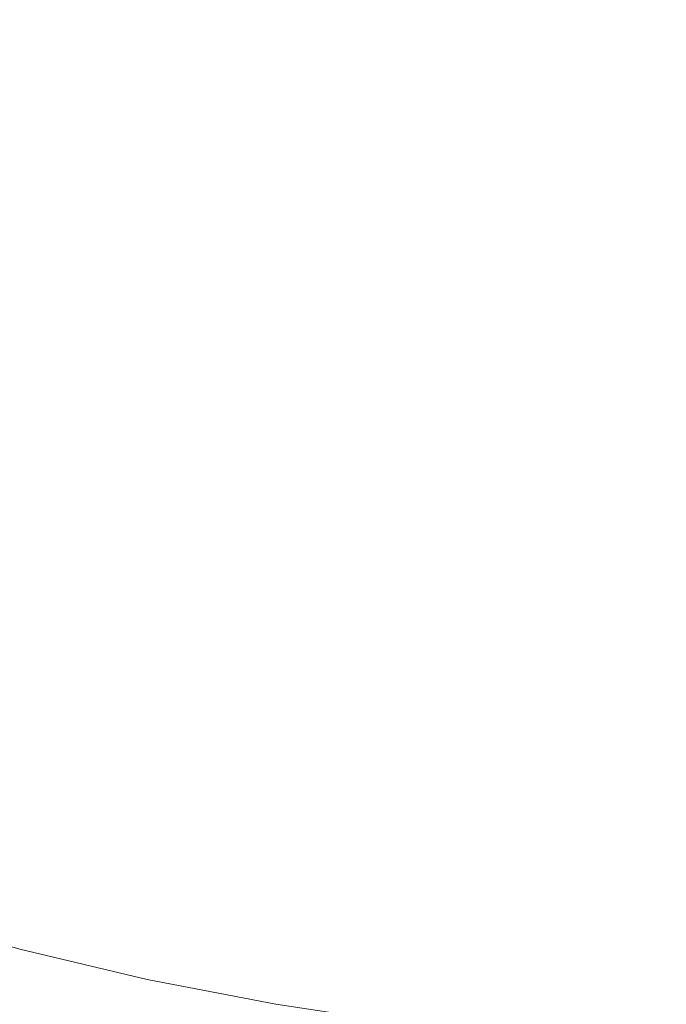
# Model space of a CAD drawing. Header units: centimetres. Extents: x -25.9 to 27.4, y -25.9 to -24.1.
# Tile 61 of 200: x -7.9042 to -7.8413, y -25.6557 to -25.56. Entities that reach past the tile are written whole.
import ezdxf

# ---------------------------------------------------------------- set-up
doc = ezdxf.new("R2010")
doc.units = ezdxf.units.CM
doc.header["$LTSCALE"] = 2.54
doc.layers.add('Lucido design-1', color=7, linetype='Continuous')

# ---------------------------------------------------------------- blocks, each defined once
blk = doc.blocks.new('Gruppo-4-1')
at = {"color": 7, "linetype": 'Continuous', "lineweight": 9}
blk.add_3dface([(-25.828561, -24.16, 708.420708), (-25.828561, -25.76, 708.420708), (27.271439, -25.76, 708.420708), (27.271439, -24.16, 708.420708)], dxfattribs=at)
for points, invisible_edges in [([(-7.899303, -25.560217, 707.672574), (-7.907736, -25.557034, 707.672574), (-7.907037, -25.555294, 707.67616), (-7.898678, -25.558448, 707.67616)], 15), ([(-7.899976, -25.562123, 707.669064), (-7.90849, -25.55891, 707.669064), (-7.907736, -25.557034, 707.672574), (-7.899303, -25.560217, 707.672574)], 15), ([(-7.890192, -25.561245, 707.67616), (-7.898678, -25.558448, 707.67616), (-7.898102, -25.55682, 707.679815), (-7.889686, -25.559594, 707.679815)], 15), ([(-7.880763, -25.560483, 707.683532), (-7.889225, -25.558087, 707.683532), (-7.888808, -25.556725, 707.687305), (-7.880404, -25.559105, 707.687305)], 15), ([(-7.88116, -25.562008, 707.679815), (-7.889686, -25.559594, 707.679815), (-7.889225, -25.558087, 707.683532), (-7.880763, -25.560483, 707.683532)], 15), ([(-7.871907, -25.561126, 707.687305), (-7.880404, -25.559105, 707.687305), (-7.880085, -25.557877, 707.691128), (-7.87164, -25.559886, 707.691128)], 15), ([(-7.86293, -25.560437, 707.694995), (-7.871406, -25.558798, 707.694995), (-7.871204, -25.557864, 707.698898), (-7.862768, -25.559496, 707.698898)], 15), ([(-7.900697, -25.564163, 707.665635), (-7.909297, -25.560918, 707.665635), (-7.90849, -25.55891, 707.669064), (-7.899976, -25.562123, 707.669064)], 15), ([(-7.890741, -25.563039, 707.672574), (-7.899303, -25.560217, 707.672574), (-7.898678, -25.558448, 707.67616), (-7.890192, -25.561245, 707.67616)], 15), ([(-7.872207, -25.562518, 707.683532), (-7.880763, -25.560483, 707.683532), (-7.880404, -25.559105, 707.687305), (-7.871907, -25.561126, 707.687305)], 15), ([(-7.863118, -25.561534, 707.691128), (-7.87164, -25.559886, 707.691128), (-7.871406, -25.558798, 707.694995), (-7.86293, -25.560437, 707.694995)], 15), ([(-7.854271, -25.560768, 707.698898), (-7.862768, -25.559496, 707.698898), (-7.862634, -25.558711, 707.702832), (-7.85417, -25.559978, 707.702832)], 15), ([(-7.845605, -25.560249, 707.706789), (-7.854089, -25.559346, 707.706789), (-7.854028, -25.558872, 707.710763), (-7.845565, -25.559773, 707.710763)], 15), ([(-7.891333, -25.564972, 707.669064), (-7.899976, -25.562123, 707.669064), (-7.899303, -25.560217, 707.672574), (-7.890741, -25.563039, 707.672574)], 15), ([(-7.881595, -25.56368, 707.67616), (-7.890192, -25.561245, 707.67616), (-7.889686, -25.559594, 707.679815), (-7.88116, -25.562008, 707.679815)], 15), ([(-7.863332, -25.562784, 707.687305), (-7.871907, -25.561126, 707.687305), (-7.87164, -25.559886, 707.691128), (-7.863118, -25.561534, 707.691128)], 15), ([(-7.854392, -25.561715, 707.694995), (-7.86293, -25.560437, 707.694995), (-7.862768, -25.559496, 707.698898), (-7.854271, -25.560768, 707.698898)], 15), ([(-7.845727, -25.561678, 707.698898), (-7.854271, -25.560768, 707.698898), (-7.85417, -25.559978, 707.702832), (-7.845659, -25.560885, 707.702832)], 15), ([(-7.845659, -25.560885, 707.702832), (-7.85417, -25.559978, 707.702832), (-7.854089, -25.559346, 707.706789), (-7.845605, -25.560249, 707.706789)], 15), ([(-7.837118, -25.561429, 707.702832), (-7.845659, -25.560885, 707.702832), (-7.845605, -25.560249, 707.706789), (-7.837091, -25.560792, 707.706789)], 15), ([(-7.837091, -25.560792, 707.706789), (-7.845605, -25.560249, 707.706789), (-7.845565, -25.559773, 707.710763), (-7.837071, -25.560315, 707.710763)], 15), ([(-7.837071, -25.560315, 707.710763), (-7.845565, -25.559773, 707.710763), (-7.845538, -25.559457, 707.714748), (-7.837057, -25.559997, 707.714748)], 15), ([(-7.901464, -25.566335, 707.662293), (-7.910156, -25.563055, 707.662293), (-7.909297, -25.560918, 707.665635), (-7.900697, -25.564163, 707.665635)], 15), ([(-7.872539, -25.564059, 707.679815), (-7.88116, -25.562008, 707.679815), (-7.880763, -25.560483, 707.683532), (-7.872207, -25.562518, 707.683532)], 15), ([(-7.863573, -25.564187, 707.683532), (-7.872207, -25.562518, 707.683532), (-7.871907, -25.561126, 707.687305), (-7.863332, -25.562784, 707.687305)], 15), ([(-7.854533, -25.562819, 707.691128), (-7.863118, -25.561534, 707.691128), (-7.86293, -25.560437, 707.694995), (-7.854392, -25.561715, 707.694995)], 15), ([(-7.845808, -25.56263, 707.694995), (-7.854392, -25.561715, 707.694995), (-7.854271, -25.560768, 707.698898), (-7.845727, -25.561678, 707.698898)], 15), ([(-7.837152, -25.562225, 707.698898), (-7.845727, -25.561678, 707.698898), (-7.845659, -25.560885, 707.702832), (-7.837118, -25.561429, 707.702832)], 15), ([(-7.891967, -25.567041, 707.665635), (-7.900697, -25.564163, 707.665635), (-7.899976, -25.562123, 707.669064), (-7.891333, -25.564972, 707.669064)], 15), ([(-7.882068, -25.565495, 707.672574), (-7.890741, -25.563039, 707.672574), (-7.890192, -25.561245, 707.67616), (-7.881595, -25.56368, 707.67616)], 15), ([(-7.872903, -25.565747, 707.67616), (-7.881595, -25.56368, 707.67616), (-7.88116, -25.562008, 707.679815), (-7.872539, -25.564059, 707.679815)], 15), ([(-7.854695, -25.564077, 707.687305), (-7.863332, -25.562784, 707.687305), (-7.863118, -25.561534, 707.691128), (-7.854533, -25.562819, 707.691128)], 15), ([(-7.845902, -25.563738, 707.691128), (-7.854533, -25.562819, 707.691128), (-7.854392, -25.561715, 707.694995), (-7.845808, -25.56263, 707.694995)], 15), ([(-7.837192, -25.563179, 707.694995), (-7.845808, -25.56263, 707.694995), (-7.845727, -25.561678, 707.698898), (-7.837152, -25.562225, 707.698898)], 15), ([(-7.90229, -25.568671, 707.658996), (-7.911079, -25.565354, 707.658996), (-7.910156, -25.563055, 707.662293), (-7.901464, -25.566335, 707.662293)], 15), ([(-7.882577, -25.567451, 707.669064), (-7.891333, -25.564972, 707.669064), (-7.890741, -25.563039, 707.672574), (-7.882068, -25.565495, 707.672574)], 15), ([(-7.863839, -25.565741, 707.679815), (-7.872539, -25.564059, 707.679815), (-7.872207, -25.562518, 707.683532), (-7.863573, -25.564187, 707.683532)], 15), ([(-7.854875, -25.565489, 707.683532), (-7.863573, -25.564187, 707.683532), (-7.863332, -25.562784, 707.687305), (-7.854695, -25.564077, 707.687305)], 15), ([(-7.84601, -25.565003, 707.687305), (-7.854695, -25.564077, 707.687305), (-7.854533, -25.562819, 707.691128), (-7.845902, -25.563738, 707.691128)], 15), ([(-7.83724, -25.564291, 707.691128), (-7.845902, -25.563738, 707.691128), (-7.845808, -25.56263, 707.694995), (-7.837192, -25.563179, 707.694995)], 15), ([(-7.873298, -25.567581, 707.672574), (-7.882068, -25.565495, 707.672574), (-7.881595, -25.56368, 707.67616), (-7.872903, -25.565747, 707.67616)], 15), ([(-7.864131, -25.567444, 707.67616), (-7.872903, -25.565747, 707.67616), (-7.872539, -25.564059, 707.679815), (-7.863839, -25.565741, 707.679815)], 15), ([(-7.84613, -25.566421, 707.683532), (-7.854875, -25.565489, 707.683532), (-7.854695, -25.564077, 707.687305), (-7.84601, -25.565003, 707.687305)], 15), ([(-7.837293, -25.565558, 707.687305), (-7.84601, -25.565003, 707.687305), (-7.845902, -25.563738, 707.691128), (-7.83724, -25.564291, 707.691128)], 15), ([(-7.892642, -25.569244, 707.662293), (-7.901464, -25.566335, 707.662293), (-7.900697, -25.564163, 707.665635), (-7.891967, -25.567041, 707.665635)], 15), ([(-7.883123, -25.569545, 707.665635), (-7.891967, -25.567041, 707.665635), (-7.891333, -25.564972, 707.669064), (-7.882577, -25.567451, 707.669064)], 15), ([(-7.855076, -25.567053, 707.679815), (-7.863839, -25.565741, 707.679815), (-7.863573, -25.564187, 707.683532), (-7.854875, -25.565489, 707.683532)], 15), ([(-7.837354, -25.566981, 707.683532), (-7.84613, -25.566421, 707.683532), (-7.84601, -25.565003, 707.687305), (-7.837293, -25.565558, 707.687305)], 15), ([(-7.903147, -25.571099, 707.655848), (-7.912039, -25.567743, 707.655848), (-7.911079, -25.565354, 707.658996), (-7.90229, -25.568671, 707.658996)], 15), ([(-7.873724, -25.569557, 707.669064), (-7.882577, -25.567451, 707.669064), (-7.882068, -25.565495, 707.672574), (-7.873298, -25.567581, 707.672574)], 15), ([(-7.864448, -25.569292, 707.672574), (-7.873298, -25.567581, 707.672574), (-7.872903, -25.565747, 707.67616), (-7.864131, -25.567444, 707.67616)], 15), ([(-7.855295, -25.568766, 707.67616), (-7.864131, -25.567444, 707.67616), (-7.863839, -25.565741, 707.679815), (-7.855076, -25.567053, 707.679815)], 15), ([(-7.846264, -25.567992, 707.679815), (-7.855076, -25.567053, 707.679815), (-7.854875, -25.565489, 707.683532), (-7.84613, -25.566421, 707.683532)], 15), ([(-7.893367, -25.571612, 707.658996), (-7.90229, -25.568671, 707.658996), (-7.901464, -25.566335, 707.662293), (-7.892642, -25.569244, 707.662293)], 15), ([(-7.837421, -25.568556, 707.679815), (-7.846264, -25.567992, 707.679815), (-7.84613, -25.566421, 707.683532), (-7.837354, -25.566981, 707.683532)], 15), ([(-7.904048, -25.573648, 707.652803), (-7.913047, -25.570251, 707.652803), (-7.912039, -25.567743, 707.655848), (-7.903147, -25.571099, 707.655848)], 15), ([(-7.883703, -25.571775, 707.662293), (-7.892642, -25.569244, 707.662293), (-7.891967, -25.567041, 707.665635), (-7.883123, -25.569545, 707.665635)], 15), ([(-7.87418, -25.571672, 707.665635), (-7.883123, -25.569545, 707.665635), (-7.882577, -25.567451, 707.669064), (-7.873724, -25.569557, 707.669064)], 15), ([(-7.86479, -25.571284, 707.669064), (-7.873724, -25.569557, 707.669064), (-7.873298, -25.567581, 707.672574), (-7.864448, -25.569292, 707.672574)], 15), ([(-7.855533, -25.570627, 707.672574), (-7.864448, -25.569292, 707.672574), (-7.864131, -25.567444, 707.67616), (-7.855295, -25.568766, 707.67616)], 15), ([(-7.846411, -25.569713, 707.67616), (-7.855295, -25.568766, 707.67616), (-7.855076, -25.567053, 707.679815), (-7.846264, -25.567992, 707.679815)], 15), ([(-7.894121, -25.574074, 707.655848), (-7.903147, -25.571099, 707.655848), (-7.90229, -25.568671, 707.658996), (-7.893367, -25.571612, 707.658996)], 15), ([(-7.84657, -25.571582, 707.672574), (-7.855533, -25.570627, 707.672574), (-7.855295, -25.568766, 707.67616), (-7.846411, -25.569713, 707.67616)], 15), ([(-7.837494, -25.570281, 707.67616), (-7.846411, -25.569713, 707.67616), (-7.846264, -25.567992, 707.679815), (-7.837421, -25.568556, 707.679815)], 15), ([(-7.884327, -25.574172, 707.658996), (-7.893367, -25.571612, 707.658996), (-7.892642, -25.569244, 707.662293), (-7.883703, -25.571775, 707.662293)], 15), ([(-7.874666, -25.573924, 707.662293), (-7.883703, -25.571775, 707.662293), (-7.883123, -25.569545, 707.665635), (-7.87418, -25.571672, 707.665635)], 15), ([(-7.865156, -25.573418, 707.665635), (-7.87418, -25.571672, 707.665635), (-7.873724, -25.569557, 707.669064), (-7.86479, -25.571284, 707.669064)], 15), ([(-7.85579, -25.572632, 707.669064), (-7.86479, -25.571284, 707.669064), (-7.864448, -25.569292, 707.672574), (-7.855533, -25.570627, 707.672574)], 15), ([(-7.837574, -25.572155, 707.672574), (-7.84657, -25.571582, 707.672574), (-7.846411, -25.569713, 707.67616), (-7.837494, -25.570281, 707.67616)], 15), ([(-7.90499, -25.576314, 707.649868), (-7.914102, -25.572875, 707.649868), (-7.913047, -25.570251, 707.652803), (-7.904048, -25.573648, 707.652803)], 15), ([(-7.846741, -25.573596, 707.669064), (-7.85579, -25.572632, 707.669064), (-7.855533, -25.570627, 707.672574), (-7.84657, -25.571582, 707.672574)], 15), ([(-7.894912, -25.576659, 707.652803), (-7.904048, -25.573648, 707.652803), (-7.903147, -25.571099, 707.655848), (-7.894121, -25.574074, 707.655848)], 15), ([(-7.884976, -25.576664, 707.655848), (-7.894121, -25.574074, 707.655848), (-7.893367, -25.571612, 707.658996), (-7.884327, -25.574172, 707.658996)], 15), ([(-7.865545, -25.575688, 707.662293), (-7.874666, -25.573924, 707.662293), (-7.87418, -25.571672, 707.665635), (-7.865156, -25.573418, 707.665635)], 15), ([(-7.856065, -25.574778, 707.665635), (-7.865156, -25.573418, 707.665635), (-7.86479, -25.571284, 707.669064), (-7.85579, -25.572632, 707.669064)], 15), ([(-7.837659, -25.574175, 707.669064), (-7.846741, -25.573596, 707.669064), (-7.84657, -25.571582, 707.672574), (-7.837574, -25.572155, 707.672574)], 15), ([(-7.875188, -25.576346, 707.658996), (-7.884327, -25.574172, 707.658996), (-7.883703, -25.571775, 707.662293), (-7.874666, -25.573924, 707.662293)], 15), ([(-7.846925, -25.575752, 707.665635), (-7.856065, -25.574778, 707.665635), (-7.85579, -25.572632, 707.669064), (-7.846741, -25.573596, 707.669064)], 15), ([(-7.895741, -25.579363, 707.649868), (-7.90499, -25.576314, 707.649868), (-7.904048, -25.573648, 707.652803), (-7.894912, -25.576659, 707.652803)], 15), ([(-7.856357, -25.577063, 707.662293), (-7.865545, -25.575688, 707.662293), (-7.865156, -25.573418, 707.665635), (-7.856065, -25.574778, 707.665635)], 15), ([(-7.837751, -25.576337, 707.665635), (-7.846925, -25.575752, 707.665635), (-7.846741, -25.573596, 707.669064), (-7.837659, -25.574175, 707.669064)], 15), ([(-7.885657, -25.57928, 707.652803), (-7.894912, -25.576659, 707.652803), (-7.894121, -25.574074, 707.655848), (-7.884976, -25.576664, 707.655848)], 15), ([(-7.87573, -25.578863, 707.655848), (-7.884976, -25.576664, 707.655848), (-7.884327, -25.574172, 707.658996), (-7.875188, -25.576346, 707.658996)], 15), ([(-7.865964, -25.57813, 707.658996), (-7.875188, -25.576346, 707.658996), (-7.874666, -25.573924, 707.662293), (-7.865545, -25.575688, 707.662293)], 15), ([(-7.84712, -25.578047, 707.662293), (-7.856357, -25.577063, 707.662293), (-7.856065, -25.574778, 707.665635), (-7.846925, -25.575752, 707.665635)], 15), ([(-7.896604, -25.582182, 707.647049), (-7.905972, -25.579094, 707.647049), (-7.90499, -25.576314, 707.649868), (-7.895741, -25.579363, 707.649868)], 15), ([(-7.866399, -25.580667, 707.655848), (-7.87573, -25.578863, 707.655848), (-7.875188, -25.576346, 707.658996), (-7.865964, -25.57813, 707.658996)], 15), ([(-7.856672, -25.579521, 707.658996), (-7.865964, -25.57813, 707.658996), (-7.865545, -25.575688, 707.662293), (-7.856357, -25.577063, 707.662293)], 15), ([(-7.837849, -25.578639, 707.662293), (-7.84712, -25.578047, 707.662293), (-7.846925, -25.575752, 707.665635), (-7.837751, -25.576337, 707.665635)], 15), ([(-7.88637, -25.582016, 707.649868), (-7.895741, -25.579363, 707.649868), (-7.894912, -25.576659, 707.652803), (-7.885657, -25.57928, 707.652803)], 15), ([(-7.876299, -25.581505, 707.652803), (-7.885657, -25.57928, 707.652803), (-7.884976, -25.576664, 707.655848), (-7.87573, -25.578863, 707.655848)], 15), ([(-7.84733, -25.580516, 707.658996), (-7.856672, -25.579521, 707.658996), (-7.856357, -25.577063, 707.662293), (-7.84712, -25.578047, 707.662293)], 15), ([(-7.856999, -25.582074, 707.655848), (-7.866399, -25.580667, 707.655848), (-7.865964, -25.57813, 707.658996), (-7.856672, -25.579521, 707.658996)], 15), ([(-7.837954, -25.581114, 707.658996), (-7.84733, -25.580516, 707.658996), (-7.84712, -25.578047, 707.662293), (-7.837849, -25.578639, 707.662293)], 15), ([(-7.897501, -25.585111, 707.644349), (-7.906993, -25.581982, 707.644349), (-7.905972, -25.579094, 707.647049), (-7.896604, -25.582182, 707.647049)], 15), ([(-7.887113, -25.584869, 707.647049), (-7.896604, -25.582182, 707.647049), (-7.895741, -25.579363, 707.649868), (-7.88637, -25.582016, 707.649868)], 15), ([(-7.876895, -25.58427, 707.649868), (-7.88637, -25.582016, 707.649868), (-7.885657, -25.57928, 707.652803), (-7.876299, -25.581505, 707.652803)], 15), ([(-7.866856, -25.583332, 707.652803), (-7.876299, -25.581505, 707.652803), (-7.87573, -25.578863, 707.655848), (-7.866399, -25.580667, 707.655848)], 15), ([(-7.847548, -25.583081, 707.655848), (-7.856999, -25.582074, 707.655848), (-7.856672, -25.579521, 707.658996), (-7.84733, -25.580516, 707.658996)], 15), ([(-7.857343, -25.584756, 707.652803), (-7.866856, -25.583332, 707.652803), (-7.866399, -25.580667, 707.655848), (-7.856999, -25.582074, 707.655848)], 15), ([(-7.838063, -25.583686, 707.655848), (-7.847548, -25.583081, 707.655848), (-7.84733, -25.580516, 707.658996), (-7.837954, -25.581114, 707.658996)], 15), ([(-7.89843, -25.588146, 707.641774), (-7.90805, -25.584975, 707.641774), (-7.906993, -25.581982, 707.644349), (-7.897501, -25.585111, 707.644349)], 15), ([(-7.887885, -25.587834, 707.644349), (-7.897501, -25.585111, 707.644349), (-7.896604, -25.582182, 707.647049), (-7.887113, -25.584869, 707.647049)], 15), ([(-7.877516, -25.587152, 707.647049), (-7.887113, -25.584869, 707.647049), (-7.88637, -25.582016, 707.649868), (-7.876895, -25.58427, 707.649868)], 15), ([(-7.867333, -25.586119, 707.649868), (-7.876895, -25.58427, 707.649868), (-7.876299, -25.581505, 707.652803), (-7.866856, -25.583332, 707.652803)], 15), ([(-7.847778, -25.585775, 707.652803), (-7.857343, -25.584756, 707.652803), (-7.856999, -25.582074, 707.655848), (-7.847548, -25.583081, 707.655848)], 15), ([(-7.838178, -25.586387, 707.652803), (-7.847778, -25.585775, 707.652803), (-7.847548, -25.583081, 707.655848), (-7.838063, -25.583686, 707.655848)], 15), ([(-7.857702, -25.587561, 707.649868), (-7.867333, -25.586119, 707.649868), (-7.866856, -25.583332, 707.652803), (-7.857343, -25.584756, 707.652803)], 15), ([(-7.899391, -25.591281, 707.639329), (-7.909143, -25.588067, 707.639329), (-7.90805, -25.584975, 707.641774), (-7.89843, -25.588146, 707.641774)], 15), ([(-7.888684, -25.590905, 707.641774), (-7.89843, -25.588146, 707.641774), (-7.897501, -25.585111, 707.644349), (-7.887885, -25.587834, 707.644349)], 15), ([(-7.878162, -25.590146, 707.644349), (-7.887885, -25.587834, 707.644349), (-7.887113, -25.584869, 707.647049), (-7.877516, -25.587152, 707.647049)], 15), ([(-7.867832, -25.589025, 707.647049), (-7.877516, -25.587152, 707.647049), (-7.876895, -25.58427, 707.649868), (-7.867333, -25.586119, 707.649868)], 15), ([(-7.848018, -25.588593, 707.649868), (-7.857702, -25.587561, 707.649868), (-7.857343, -25.584756, 707.652803), (-7.847778, -25.585775, 707.652803)], 15), ([(-7.838298, -25.589212, 707.649868), (-7.848018, -25.588593, 707.649868), (-7.847778, -25.585775, 707.652803), (-7.838178, -25.586387, 707.652803)], 15), ([(-7.858076, -25.590485, 707.647049), (-7.867832, -25.589025, 707.647049), (-7.867333, -25.586119, 707.649868), (-7.857702, -25.587561, 707.649868)], 15), ([(-7.87883, -25.593249, 707.641774), (-7.888684, -25.590905, 707.641774), (-7.887885, -25.587834, 707.644349), (-7.878162, -25.590146, 707.644349)], 15), ([(-7.868349, -25.592044, 707.644349), (-7.878162, -25.590146, 707.644349), (-7.877516, -25.587152, 707.647049), (-7.867832, -25.589025, 707.647049)], 15), ([(-7.848268, -25.59153, 707.647049), (-7.858076, -25.590485, 707.647049), (-7.857702, -25.587561, 707.649868), (-7.848018, -25.588593, 707.649868)], 15), ([(-7.90038, -25.594513, 707.637019), (-7.910269, -25.591254, 707.637019), (-7.909143, -25.588067, 707.639329), (-7.899391, -25.591281, 707.639329)], 15), ([(-7.889511, -25.594079, 707.639329), (-7.899391, -25.591281, 707.639329), (-7.89843, -25.588146, 707.641774), (-7.888684, -25.590905, 707.641774)], 15), ([(-7.838423, -25.592158, 707.647049), (-7.848268, -25.59153, 707.647049), (-7.848018, -25.588593, 707.649868), (-7.838298, -25.589212, 707.649868)], 15), ([(-7.858465, -25.593523, 707.644349), (-7.868349, -25.592044, 707.644349), (-7.867832, -25.589025, 707.647049), (-7.858076, -25.590485, 707.647049)], 15), ([(-7.868886, -25.595172, 707.641774), (-7.87883, -25.593249, 707.641774), (-7.878162, -25.590146, 707.644349), (-7.868349, -25.592044, 707.644349)], 15), ([(-7.848527, -25.594582, 707.644349), (-7.858465, -25.593523, 707.644349), (-7.858076, -25.590485, 707.647049), (-7.848268, -25.59153, 707.647049)], 15), ([(-7.901398, -25.597836, 707.634846), (-7.911426, -25.59453, 707.634846), (-7.910269, -25.591254, 707.637019), (-7.90038, -25.594513, 707.637019)], 15), ([(-7.890363, -25.59735, 707.637019), (-7.90038, -25.594513, 707.637019), (-7.899391, -25.591281, 707.639329), (-7.889511, -25.594079, 707.639329)], 15), ([(-7.879521, -25.596455, 707.639329), (-7.889511, -25.594079, 707.639329), (-7.888684, -25.590905, 707.641774), (-7.87883, -25.593249, 707.641774)], 15), ([(-7.838553, -25.595218, 707.644349), (-7.848527, -25.594582, 707.644349), (-7.848268, -25.59153, 707.647049), (-7.838423, -25.592158, 707.647049)], 15), ([(-7.858868, -25.596672, 707.641774), (-7.868886, -25.595172, 707.641774), (-7.868349, -25.592044, 707.644349), (-7.858465, -25.593523, 707.644349)], 15), ([(-7.86944, -25.598405, 707.639329), (-7.879521, -25.596455, 707.639329), (-7.87883, -25.593249, 707.641774), (-7.868886, -25.595172, 707.641774)], 15), ([(-7.848796, -25.597745, 707.641774), (-7.858868, -25.596672, 707.641774), (-7.858465, -25.593523, 707.644349), (-7.848527, -25.594582, 707.644349)], 15), ([(-7.902442, -25.601244, 707.632816), (-7.912614, -25.597891, 707.632816), (-7.911426, -25.59453, 707.634846), (-7.901398, -25.597836, 707.634846)], 15), ([(-7.891238, -25.600713, 707.634846), (-7.901398, -25.597836, 707.634846), (-7.90038, -25.594513, 707.637019), (-7.890363, -25.59735, 707.637019)], 15), ([(-7.880233, -25.599759, 707.637019), (-7.890363, -25.59735, 707.637019), (-7.889511, -25.594079, 707.639329), (-7.879521, -25.596455, 707.639329)], 15), ([(-7.838688, -25.598389, 707.641774), (-7.848796, -25.597745, 707.641774), (-7.848527, -25.594582, 707.644349), (-7.838553, -25.595218, 707.644349)], 15), ([(-7.859285, -25.599925, 707.639329), (-7.86944, -25.598405, 707.639329), (-7.868886, -25.595172, 707.641774), (-7.858868, -25.596672, 707.641774)], 15), ([(-7.870011, -25.601736, 707.637019), (-7.880233, -25.599759, 707.637019), (-7.879521, -25.596455, 707.639329), (-7.86944, -25.598405, 707.639329)], 15), ([(-7.880966, -25.603156, 707.634846), (-7.891238, -25.600713, 707.634846), (-7.890363, -25.59735, 707.637019), (-7.880233, -25.599759, 707.637019)], 15), ([(-7.849075, -25.601013, 707.639329), (-7.859285, -25.599925, 707.639329), (-7.858868, -25.596672, 707.641774), (-7.848796, -25.597745, 707.641774)], 15), ([(-7.90351, -25.604732, 707.630933), (-7.913829, -25.60133, 707.630933), (-7.912614, -25.597891, 707.632816), (-7.902442, -25.601244, 707.632816)], 15), ([(-7.892136, -25.604162, 707.632816), (-7.902442, -25.601244, 707.632816), (-7.901398, -25.597836, 707.634846), (-7.891238, -25.600713, 707.634846)], 15), ([(-7.859714, -25.603278, 707.637019), (-7.870011, -25.601736, 707.637019), (-7.86944, -25.598405, 707.639329), (-7.859285, -25.599925, 707.639329)], 15), ([(-7.838827, -25.601666, 707.639329), (-7.849075, -25.601013, 707.639329), (-7.848796, -25.597745, 707.641774), (-7.838688, -25.598389, 707.641774)], 15), ([(-7.870599, -25.605161, 707.634846), (-7.880966, -25.603156, 707.634846), (-7.880233, -25.599759, 707.637019), (-7.870011, -25.601736, 707.637019)], 15), ([(-7.849361, -25.604381, 707.637019), (-7.859714, -25.603278, 707.637019), (-7.859285, -25.599925, 707.639329), (-7.849075, -25.601013, 707.639329)], 15), ([(-7.904601, -25.608294, 707.629199), (-7.91507, -25.604843, 707.629199), (-7.913829, -25.60133, 707.630933), (-7.90351, -25.604732, 707.630933)], 15), ([(-7.893055, -25.607692, 707.630933), (-7.90351, -25.604732, 707.630933), (-7.902442, -25.601244, 707.632816), (-7.892136, -25.604162, 707.632816)], 15), ([(-7.881716, -25.60664, 707.632816), (-7.892136, -25.604162, 707.632816), (-7.891238, -25.600713, 707.634846), (-7.880966, -25.603156, 707.634846)], 15), ([(-7.838971, -25.605043, 707.637019), (-7.849361, -25.604381, 707.637019), (-7.849075, -25.601013, 707.639329), (-7.838827, -25.601666, 707.639329)], 15), ([(-7.860156, -25.606724, 707.634846), (-7.870599, -25.605161, 707.634846), (-7.870011, -25.601736, 707.637019), (-7.859714, -25.603278, 707.637019)], 15), ([(-7.871201, -25.608674, 707.632816), (-7.881716, -25.60664, 707.632816), (-7.880966, -25.603156, 707.634846), (-7.870599, -25.605161, 707.634846)], 15), ([(-7.849656, -25.607843, 707.634846), (-7.860156, -25.606724, 707.634846), (-7.859714, -25.603278, 707.637019), (-7.849361, -25.604381, 707.637019)], 15), ([(-7.882485, -25.610206, 707.630933), (-7.893055, -25.607692, 707.630933), (-7.892136, -25.604162, 707.632816), (-7.881716, -25.60664, 707.632816)], 15), ([(-7.893994, -25.611297, 707.629199), (-7.904601, -25.608294, 707.629199), (-7.90351, -25.604732, 707.630933), (-7.893055, -25.607692, 707.630933)], 15), ([(-7.860608, -25.61026, 707.632816), (-7.871201, -25.608674, 707.632816), (-7.870599, -25.605161, 707.634846), (-7.860156, -25.606724, 707.634846)], 15), ([(-7.839118, -25.608515, 707.634846), (-7.849656, -25.607843, 707.634846), (-7.849361, -25.604381, 707.637019), (-7.838971, -25.605043, 707.637019)], 15), ([(-7.871817, -25.612269, 707.630933), (-7.882485, -25.610206, 707.630933), (-7.881716, -25.60664, 707.632816), (-7.871201, -25.608674, 707.632816)], 15), ([(-7.849958, -25.611394, 707.632816), (-7.860608, -25.61026, 707.632816), (-7.860156, -25.606724, 707.634846), (-7.849656, -25.607843, 707.634846)], 15), ([(-7.88327, -25.613848, 707.629199), (-7.893994, -25.611297, 707.629199), (-7.893055, -25.607692, 707.630933), (-7.882485, -25.610206, 707.630933)], 15), ([(-7.839269, -25.612076, 707.632816), (-7.849958, -25.611394, 707.632816), (-7.849656, -25.607843, 707.634846), (-7.839118, -25.608515, 707.634846)], 15), ([(-7.894951, -25.614971, 707.627618), (-7.905712, -25.611924, 707.627618), (-7.904601, -25.608294, 707.629199), (-7.893994, -25.611297, 707.629199)], 15), ([(-7.861072, -25.613878, 707.630933), (-7.871817, -25.612269, 707.630933), (-7.871201, -25.608674, 707.632816), (-7.860608, -25.61026, 707.632816)], 15), ([(-7.872447, -25.615941, 707.629199), (-7.88327, -25.613848, 707.629199), (-7.882485, -25.610206, 707.630933), (-7.871817, -25.612269, 707.630933)], 15), ([(-7.850268, -25.615029, 707.630933), (-7.861072, -25.613878, 707.630933), (-7.860608, -25.61026, 707.632816), (-7.849958, -25.611394, 707.632816)], 15), ([(-7.895924, -25.618709, 707.626194), (-7.906843, -25.615617, 707.626194), (-7.905712, -25.611924, 707.627618), (-7.894951, -25.614971, 707.627618)], 15), ([(-7.88407, -25.617559, 707.627618), (-7.894951, -25.614971, 707.627618), (-7.893994, -25.611297, 707.629199), (-7.88327, -25.613848, 707.629199)], 15), ([(-7.839424, -25.61572, 707.630933), (-7.850268, -25.615029, 707.630933), (-7.849958, -25.611394, 707.632816), (-7.839269, -25.612076, 707.632816)], 15), ([(-7.861545, -25.617573, 707.629199), (-7.872447, -25.615941, 707.629199), (-7.871817, -25.612269, 707.630933), (-7.861072, -25.613878, 707.630933)], 15), ([(-7.873089, -25.619683, 707.627618), (-7.88407, -25.617559, 707.627618), (-7.88327, -25.613848, 707.629199), (-7.872447, -25.615941, 707.629199)], 15), ([(-7.850584, -25.618741, 707.629199), (-7.861545, -25.617573, 707.629199), (-7.861072, -25.613878, 707.630933), (-7.850268, -25.615029, 707.630933)], 15), ([(-7.896912, -25.622503, 707.624929), (-7.907991, -25.619365, 707.624929), (-7.906843, -25.615617, 707.626194), (-7.895924, -25.618709, 707.626194)], 15), ([(-7.884883, -25.621335, 707.626194), (-7.895924, -25.618709, 707.626194), (-7.894951, -25.614971, 707.627618), (-7.88407, -25.617559, 707.627618)], 15), ([(-7.839582, -25.619442, 707.629199), (-7.850584, -25.618741, 707.629199), (-7.850268, -25.615029, 707.630933), (-7.839424, -25.61572, 707.630933)], 15), ([(-7.862027, -25.621339, 707.627618), (-7.873089, -25.619683, 707.627618), (-7.872447, -25.615941, 707.629199), (-7.861545, -25.617573, 707.629199)], 15), ([(-7.873741, -25.623489, 707.626194), (-7.884883, -25.621335, 707.626194), (-7.88407, -25.617559, 707.627618), (-7.873089, -25.619683, 707.627618)], 15), ([(-7.850905, -25.622524, 707.627618), (-7.862027, -25.621339, 707.627618), (-7.861545, -25.617573, 707.629199), (-7.850584, -25.618741, 707.629199)], 15), ([(-7.897913, -25.626348, 707.623825), (-7.909155, -25.623164, 707.623825), (-7.907991, -25.619365, 707.624929), (-7.896912, -25.622503, 707.624929)], 15), ([(-7.885709, -25.625167, 707.624929), (-7.896912, -25.622503, 707.624929), (-7.895924, -25.618709, 707.626194), (-7.884883, -25.621335, 707.626194)], 15), ([(-7.839744, -25.623236, 707.627618), (-7.850905, -25.622524, 707.627618), (-7.850584, -25.618741, 707.629199), (-7.839582, -25.619442, 707.629199)], 15), ([(-7.862518, -25.62517, 707.626194), (-7.873741, -25.623489, 707.626194), (-7.873089, -25.619683, 707.627618), (-7.862027, -25.621339, 707.627618)], 15), ([(-7.874404, -25.627354, 707.624929), (-7.885709, -25.625167, 707.624929), (-7.884883, -25.621335, 707.626194), (-7.873741, -25.623489, 707.626194)], 15), ([(-7.851233, -25.626372, 707.626194), (-7.862518, -25.62517, 707.626194), (-7.862027, -25.621339, 707.627618), (-7.850905, -25.622524, 707.627618)], 15), ([(-7.898925, -25.630236, 707.622886), (-7.910331, -25.627006, 707.622886), (-7.909155, -25.623164, 707.623825), (-7.897913, -25.626348, 707.623825)], 15), ([(-7.886546, -25.629051, 707.623825), (-7.897913, -25.626348, 707.623825), (-7.896912, -25.622503, 707.624929), (-7.885709, -25.625167, 707.624929)], 15), ([(-7.839907, -25.627094, 707.626194), (-7.851233, -25.626372, 707.626194), (-7.850905, -25.622524, 707.627618), (-7.839744, -25.623236, 707.627618)], 15), ([(-7.863016, -25.629058, 707.624929), (-7.874404, -25.627354, 707.624929), (-7.873741, -25.623489, 707.626194), (-7.862518, -25.62517, 707.626194)], 15), ([(-7.875075, -25.631269, 707.623825), (-7.886546, -25.629051, 707.623825), (-7.885709, -25.625167, 707.624929), (-7.874404, -25.627354, 707.624929)], 15), ([(-7.851565, -25.630278, 707.624929), (-7.863016, -25.629058, 707.624929), (-7.862518, -25.62517, 707.626194), (-7.851233, -25.626372, 707.626194)], 15), ([(-7.899948, -25.634163, 707.622112), (-7.911519, -25.630886, 707.622112), (-7.910331, -25.627006, 707.622886), (-7.898925, -25.630236, 707.622886)], 15), ([(-7.887393, -25.632979, 707.622886), (-7.898925, -25.630236, 707.622886), (-7.897913, -25.626348, 707.623825), (-7.886546, -25.629051, 707.623825)], 15), ([(-7.840074, -25.631011, 707.624929), (-7.851565, -25.630278, 707.624929), (-7.851233, -25.626372, 707.626194), (-7.839907, -25.627094, 707.626194)], 15), ([(-7.86352, -25.632999, 707.623825), (-7.875075, -25.631269, 707.623825), (-7.874404, -25.627354, 707.624929), (-7.863016, -25.629058, 707.624929)], 15), ([(-7.875754, -25.63523, 707.622886), (-7.887393, -25.632979, 707.622886), (-7.886546, -25.629051, 707.623825), (-7.875075, -25.631269, 707.623825)], 15), ([(-7.851902, -25.634237, 707.623825), (-7.86352, -25.632999, 707.623825), (-7.863016, -25.629058, 707.624929), (-7.851565, -25.630278, 707.624929)], 15), ([(-7.900978, -25.63812, 707.621506), (-7.912717, -25.634796, 707.621506), (-7.911519, -25.630886, 707.622112), (-7.899948, -25.634163, 707.622112)], 15), ([(-7.888248, -25.636945, 707.622112), (-7.899948, -25.634163, 707.622112), (-7.898925, -25.630236, 707.622886), (-7.887393, -25.632979, 707.622886)], 15), ([(-7.840242, -25.63498, 707.623825), (-7.851902, -25.634237, 707.623825), (-7.851565, -25.630278, 707.624929), (-7.840074, -25.631011, 707.624929)], 15), ([(-7.864031, -25.636985, 707.622886), (-7.875754, -25.63523, 707.622886), (-7.875075, -25.631269, 707.623825), (-7.86352, -25.632999, 707.623825)], 15), ([(-7.87644, -25.639229, 707.622112), (-7.888248, -25.636945, 707.622112), (-7.887393, -25.632979, 707.622886), (-7.875754, -25.63523, 707.622886)], 15), ([(-7.852243, -25.638241, 707.622886), (-7.864031, -25.636985, 707.622886), (-7.86352, -25.632999, 707.623825), (-7.851902, -25.634237, 707.623825)], 15), ([(-7.902015, -25.642102, 707.62107), (-7.913921, -25.63873, 707.62107), (-7.912717, -25.634796, 707.621506), (-7.900978, -25.63812, 707.621506)], 15), ([(-7.889109, -25.640943, 707.621506), (-7.900978, -25.63812, 707.621506), (-7.899948, -25.634163, 707.622112), (-7.888248, -25.636945, 707.622112)], 15), ([(-7.840413, -25.638995, 707.622886), (-7.852243, -25.638241, 707.622886), (-7.851902, -25.634237, 707.623825), (-7.840242, -25.63498, 707.623825)], 15), ([(-7.864546, -25.641009, 707.622112), (-7.87644, -25.639229, 707.622112), (-7.875754, -25.63523, 707.622886), (-7.864031, -25.636985, 707.622886)], 15), ([(-7.877131, -25.643259, 707.621506), (-7.889109, -25.640943, 707.621506), (-7.888248, -25.636945, 707.622112), (-7.87644, -25.639229, 707.622112)], 15), ([(-7.852587, -25.642283, 707.622112), (-7.864546, -25.641009, 707.622112), (-7.864031, -25.636985, 707.622886), (-7.852243, -25.638241, 707.622886)], 15), ([(-7.903056, -25.646101, 707.620804), (-7.915132, -25.642681, 707.620804), (-7.913921, -25.63873, 707.62107), (-7.902015, -25.642102, 707.62107)], 15), ([(-7.889976, -25.644965, 707.62107), (-7.902015, -25.642102, 707.62107), (-7.900978, -25.63812, 707.621506), (-7.889109, -25.640943, 707.621506)], 15), ([(-7.840585, -25.643049, 707.622112), (-7.852587, -25.642283, 707.622112), (-7.852243, -25.638241, 707.622886), (-7.840413, -25.638995, 707.622886)], 15), ([(-7.865065, -25.645066, 707.621506), (-7.877131, -25.643259, 707.621506), (-7.87644, -25.639229, 707.622112), (-7.864546, -25.641009, 707.622112)], 15), ([(-7.877826, -25.647315, 707.62107), (-7.889976, -25.644965, 707.62107), (-7.889109, -25.640943, 707.621506), (-7.877131, -25.643259, 707.621506)], 15), ([(-7.852934, -25.646358, 707.621506), (-7.865065, -25.645066, 707.621506), (-7.864546, -25.641009, 707.622112), (-7.852587, -25.642283, 707.622112)], 15), ([(-7.890847, -25.649005, 707.620804), (-7.903056, -25.646101, 707.620804), (-7.902015, -25.642102, 707.62107), (-7.889976, -25.644965, 707.62107)], 15), ([(-7.840759, -25.647134, 707.621506), (-7.852934, -25.646358, 707.621506), (-7.852587, -25.642283, 707.622112), (-7.840585, -25.643049, 707.622112)], 15), ([(-7.904155, -25.65032, 707.620708), (-7.916408, -25.64685, 707.620708), (-7.915132, -25.642681, 707.620804), (-7.903056, -25.646101, 707.620804)], 14), ([(-7.865588, -25.649147, 707.62107), (-7.877826, -25.647315, 707.62107), (-7.877131, -25.643259, 707.621506), (-7.865065, -25.645066, 707.621506)], 15), ([(-7.878525, -25.651388, 707.620804), (-7.890847, -25.649005, 707.620804), (-7.889976, -25.644965, 707.62107), (-7.877826, -25.647315, 707.62107)], 15), ([(-7.853283, -25.650457, 707.62107), (-7.865588, -25.649147, 707.62107), (-7.865065, -25.645066, 707.621506), (-7.852934, -25.646358, 707.621506)], 15), ([(-7.891765, -25.653267, 707.620708), (-7.904155, -25.65032, 707.620708), (-7.903056, -25.646101, 707.620804), (-7.890847, -25.649005, 707.620804)], 14), ([(-7.840933, -25.651245, 707.62107), (-7.853283, -25.650457, 707.62107), (-7.852934, -25.646358, 707.621506), (-7.840759, -25.647134, 707.621506)], 15), ([(-7.866113, -25.653246, 707.620804), (-7.878525, -25.651388, 707.620804), (-7.877826, -25.647315, 707.62107), (-7.865588, -25.649147, 707.62107)], 15), ([(-7.879262, -25.655685, 707.620708), (-7.891765, -25.653267, 707.620708), (-7.890847, -25.649005, 707.620804), (-7.878525, -25.651388, 707.620804)], 14), ([(-7.853633, -25.654575, 707.620804), (-7.866113, -25.653246, 707.620804), (-7.865588, -25.649147, 707.62107), (-7.853283, -25.650457, 707.62107)], 15), ([(-25.828561, -25.76, 707.620708), (-7.904155, -25.65032, 707.620708), (-7.891765, -25.653267, 707.620708)], 9), ([(-7.841109, -25.655374, 707.620804), (-7.853633, -25.654575, 707.620804), (-7.853283, -25.650457, 707.62107), (-7.840933, -25.651245, 707.62107)], 15), ([(-7.866667, -25.65757, 707.620708), (-7.879262, -25.655685, 707.620708), (-7.878525, -25.651388, 707.620804), (-7.866113, -25.653246, 707.620804)], 14), ([(-7.891765, -25.653267, 707.620708), (-7.879262, -25.655685, 707.620708), (-25.828561, -25.76, 707.620708)], 10), ([(-7.854003, -25.658919, 707.620708), (-7.866667, -25.65757, 707.620708), (-7.866113, -25.653246, 707.620804), (-7.853633, -25.654575, 707.620804)], 14), ([(-7.841294, -25.65973, 707.620708), (-7.854003, -25.658919, 707.620708), (-7.853633, -25.654575, 707.620804), (-7.841109, -25.655374, 707.620804)], 14)]:
    blk.add_3dface(points, dxfattribs=dict(at, invisible_edges=invisible_edges))

msp = doc.modelspace()

# ---------------------------------------------------------------- block references
at = {"layer": 'Lucido design-1', "color": 7}
msp.add_blockref('Gruppo-4-1', (0, 0), dxfattribs=at)

doc.saveas('drawing.dxf')
